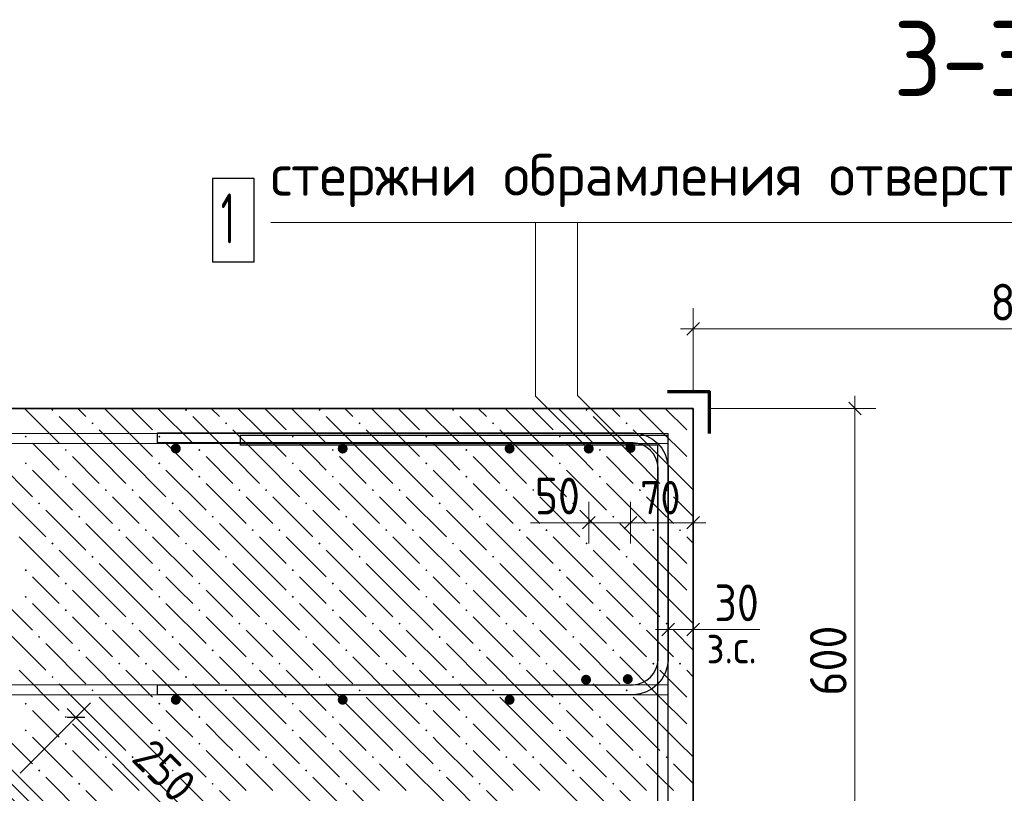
# Model space of a CAD drawing. Header units: millimetres. Extents: x 0 to 59052, y 0 to 35640.
# Tile 8 of 25: x 10250 to 17329, y 18040 to 23601. Entities that reach past the tile are written whole.
import ezdxf

# ---------------------------------------------------------------- set-up
doc = ezdxf.new("R2010")
doc.units = ezdxf.units.MM
for name, color, linetype, lineweight in [('Standard', 7, 'Continuous', 25), ('ЖБ Лента фундамента под плитной частью', 52, 'Continuous', 50), ('ЖБ Плита Фундамента верхний уровень', 7, 'Continuous', 35), ('Заголовок чертежа', 7, 'Continuous', 25), ('Общий01', 7, 'Continuous', 13), ('Размерная выноска', 7, 'Continuous', 13)]:
    doc.layers.add(name, color=color, linetype=linetype, lineweight=lineweight)
for name, color, linetype, lineweight, true_color in [('Обрамление Г-обр.', 7, 'Continuous', 25, 0x5f1e0f), ('Обрамление П-обр. равн.', 7, 'Continuous', 25, 0x5f1e0f), ('Фоновоя арматура Х1', 7, 'Continuous', 18, 0x656565)]:
    doc.layers.add(name, color=color, linetype=linetype, lineweight=lineweight, true_color=true_color)
doc.styles.add('ISOCPEUR', font='txt')

msp = doc.modelspace()

# ---------------------------------------------------------------- hatches: boundary and pattern name
at = {"layer": 'ЖБ Лента фундамента под плитной частью', "linetype": 'Continuous', "lineweight": 18, "transparency": 33554687}
for points in [[(10573.8, 18395.8), (10581.6, 18403.6), (10589.4, 18395.8), (10581.6, 18388)], [(11533.8, 18395.8), (11541.6, 18403.6), (11549.4, 18395.8), (11541.6, 18388)], [(12493.8, 18395.8), (12501.6, 18403.6), (12509.4, 18395.8), (12501.6, 18388)], [(13453.8, 18395.8), (13461.6, 18403.6), (13469.4, 18395.8), (13461.6, 18388)], [(14413.8, 18395.8), (14421.6, 18403.6), (14429.4, 18395.8), (14421.6, 18388)], [(10861.8, 18299.8), (10869.6, 18307.6), (10877.4, 18299.8), (10869.6, 18292)], [(11053.8, 18299.8), (11061.6, 18307.6), (11069.4, 18299.8), (11061.6, 18292)], [(11821.8, 18299.8), (11829.6, 18307.6), (11837.4, 18299.8), (11829.6, 18292)], [(12013.8, 18299.8), (12021.6, 18307.6), (12029.4, 18299.8), (12021.6, 18292)], [(12781.8, 18299.8), (12789.6, 18307.6), (12797.4, 18299.8), (12789.6, 18292)], [(12973.8, 18299.8), (12981.6, 18307.6), (12989.4, 18299.8), (12981.6, 18292)], [(13741.8, 18299.8), (13749.6, 18307.6), (13757.4, 18299.8), (13749.6, 18292)], [(13933.8, 18299.8), (13941.6, 18307.6), (13949.4, 18299.8), (13941.6, 18292)], [(14701.8, 18299.8), (14709.6, 18307.6), (14717.4, 18299.8), (14709.6, 18292)], [(14893.8, 18299.8), (14901.6, 18307.6), (14909.4, 18299.8), (14901.6, 18292)], [(10381.8, 18203.8), (10389.6, 18211.6), (10397.4, 18203.8), (10389.6, 18196)], [(11341.8, 18203.8), (11349.6, 18211.6), (11357.4, 18203.8), (11349.6, 18196)], [(12301.8, 18203.8), (12309.6, 18211.6), (12317.4, 18203.8), (12309.6, 18196)], [(13261.8, 18203.8), (13269.6, 18211.6), (13277.4, 18203.8), (13269.6, 18196)], [(14221.8, 18203.8), (14229.6, 18211.6), (14237.4, 18203.8), (14229.6, 18196)], [(10669.8, 18107.8), (10677.6, 18115.6), (10685.4, 18107.8), (10677.6, 18100)], [(11629.8, 18107.8), (11637.6, 18115.6), (11645.4, 18107.8), (11637.6, 18100)], [(12589.8, 18107.8), (12597.6, 18115.6), (12605.4, 18107.8), (12597.6, 18100)], [(13549.8, 18107.8), (13557.6, 18115.6), (13565.4, 18107.8), (13557.6, 18100)], [(14509.8, 18107.8), (14517.6, 18115.6), (14525.4, 18107.8), (14517.6, 18100)]]:
    msp.add_hatch(color=7, dxfattribs=at).paths.add_polyline_path(points, flags=16)
at = {"layer": 'ЖБ Плита Фундамента верхний уровень', "linetype": 'Continuous', "lineweight": 18, "transparency": 33554687}
for points in [[(10477.8, 20795.8), (10485.6, 20803.6), (10493.4, 20795.8), (10485.6, 20788)], [(11437.8, 20795.8), (11445.6, 20803.6), (11453.4, 20795.8), (11445.6, 20788)], [(12397.8, 20795.8), (12405.6, 20803.6), (12413.4, 20795.8), (12405.6, 20788)], [(13357.8, 20795.8), (13365.6, 20803.6), (13373.4, 20795.8), (13365.6, 20788)], [(14317.8, 20795.8), (14325.6, 20803.6), (14333.4, 20795.8), (14325.6, 20788)], [(10765.8, 20699.8), (10773.6, 20707.6), (10781.4, 20699.8), (10773.6, 20692)], [(11725.8, 20699.8), (11733.6, 20707.6), (11741.4, 20699.8), (11733.6, 20692)], [(12685.8, 20699.8), (12693.6, 20707.6), (12701.4, 20699.8), (12693.6, 20692)], [(13645.8, 20699.8), (13653.6, 20707.6), (13661.4, 20699.8), (13653.6, 20692)], [(14605.8, 20699.8), (14613.6, 20707.6), (14621.4, 20699.8), (14613.6, 20692)], [(10285.8, 20603.8), (10293.6, 20611.6), (10301.4, 20603.8), (10293.6, 20596)], [(11245.8, 20603.8), (11253.6, 20611.6), (11261.4, 20603.8), (11253.6, 20596)], [(12205.8, 20603.8), (12213.6, 20611.6), (12221.4, 20603.8), (12213.6, 20596)], [(13165.8, 20603.8), (13173.6, 20611.6), (13181.4, 20603.8), (13173.6, 20596)], [(14125.8, 20603.8), (14133.6, 20611.6), (14141.4, 20603.8), (14133.6, 20596)], [(15085.8, 20603.8), (15092.3, 20610.2), (15092.3, 20597.3)], [(10573.8, 20507.8), (10581.6, 20515.6), (10589.4, 20507.8), (10581.6, 20500)], [(11533.8, 20507.8), (11541.6, 20515.6), (11549.4, 20507.8), (11541.6, 20500)], [(12493.8, 20507.8), (12501.6, 20515.6), (12509.4, 20507.8), (12501.6, 20500)], [(13453.8, 20507.8), (13461.6, 20515.6), (13469.4, 20507.8), (13461.6, 20500)], [(14413.8, 20507.8), (14421.6, 20515.6), (14429.4, 20507.8), (14421.6, 20500)], [(10285.8, 20411.8), (10293.6, 20419.6), (10301.4, 20411.8), (10293.6, 20404)], [(11245.8, 20411.8), (11253.6, 20419.6), (11261.4, 20411.8), (11253.6, 20404)], [(12205.8, 20411.8), (12213.6, 20419.6), (12221.4, 20411.8), (12213.6, 20404)], [(13165.8, 20411.8), (13173.6, 20419.6), (13181.4, 20411.8), (13173.6, 20404)], [(14125.8, 20411.8), (14133.6, 20419.6), (14141.4, 20411.8), (14133.6, 20404)], [(15085.8, 20411.8), (15092.3, 20418.2), (15092.3, 20405.3)], [(10573.8, 20315.8), (10581.6, 20323.6), (10589.4, 20315.8), (10581.6, 20308)], [(11533.8, 20315.8), (11541.6, 20323.6), (11549.4, 20315.8), (11541.6, 20308)], [(12493.8, 20315.8), (12501.6, 20323.6), (12509.4, 20315.8), (12501.6, 20308)], [(13453.8, 20315.8), (13461.6, 20323.6), (13469.4, 20315.8), (13461.6, 20308)], [(14413.8, 20315.8), (14421.6, 20323.6), (14429.4, 20315.8), (14421.6, 20308)], [(10861.8, 20219.8), (10869.6, 20227.6), (10877.4, 20219.8), (10869.6, 20212)], [(11053.8, 20219.8), (11061.6, 20227.6), (11069.4, 20219.8), (11061.6, 20212)], [(11821.8, 20219.8), (11829.6, 20227.6), (11837.4, 20219.8), (11829.6, 20212)], [(12013.8, 20219.8), (12021.6, 20227.6), (12029.4, 20219.8), (12021.6, 20212)], [(12781.8, 20219.8), (12789.6, 20227.6), (12797.4, 20219.8), (12789.6, 20212)], [(12973.8, 20219.8), (12981.6, 20227.6), (12989.4, 20219.8), (12981.6, 20212)], [(13741.8, 20219.8), (13749.6, 20227.6), (13757.4, 20219.8), (13749.6, 20212)], [(13933.8, 20219.8), (13941.6, 20227.6), (13949.4, 20219.8), (13941.6, 20212)], [(14701.8, 20219.8), (14709.6, 20227.6), (14717.4, 20219.8), (14709.6, 20212)], [(14893.8, 20219.8), (14901.6, 20227.6), (14909.4, 20219.8), (14901.6, 20212)], [(10381.8, 20123.8), (10389.6, 20131.6), (10397.4, 20123.8), (10389.6, 20116)], [(11341.8, 20123.8), (11349.6, 20131.6), (11357.4, 20123.8), (11349.6, 20116)], [(12301.8, 20123.8), (12309.6, 20131.6), (12317.4, 20123.8), (12309.6, 20116)], [(13261.8, 20123.8), (13269.6, 20131.6), (13277.4, 20123.8), (13269.6, 20116)], [(14221.8, 20123.8), (14229.6, 20131.6), (14237.4, 20123.8), (14229.6, 20116)], [(10669.8, 20027.8), (10677.6, 20035.6), (10685.4, 20027.8), (10677.6, 20020)], [(11629.8, 20027.8), (11637.6, 20035.6), (11645.4, 20027.8), (11637.6, 20020)], [(12589.8, 20027.8), (12597.6, 20035.6), (12605.4, 20027.8), (12597.6, 20020)], [(13549.8, 20027.8), (13557.6, 20035.6), (13565.4, 20027.8), (13557.6, 20020)], [(14509.8, 20027.8), (14517.6, 20035.6), (14525.4, 20027.8), (14517.6, 20020)], [(10957.8, 19931.8), (10965.6, 19939.6), (10973.4, 19931.8), (10965.6, 19924)], [(11149.8, 19931.8), (11157.6, 19939.6), (11165.4, 19931.8), (11157.6, 19924)], [(11917.8, 19931.8), (11925.6, 19939.6), (11933.4, 19931.8), (11925.6, 19924)], [(12109.8, 19931.8), (12117.6, 19939.6), (12125.4, 19931.8), (12117.6, 19924)], [(12877.8, 19931.8), (12885.6, 19939.6), (12893.4, 19931.8), (12885.6, 19924)], [(13069.8, 19931.8), (13077.6, 19939.6), (13085.4, 19931.8), (13077.6, 19924)], [(13837.8, 19931.8), (13845.6, 19939.6), (13853.4, 19931.8), (13845.6, 19924)], [(14029.8, 19931.8), (14037.6, 19939.6), (14045.4, 19931.8), (14037.6, 19924)], [(14797.8, 19931.8), (14805.6, 19939.6), (14813.4, 19931.8), (14805.6, 19924)], [(14989.8, 19931.8), (14997.6, 19939.6), (15005.4, 19931.8), (14997.6, 19924)], [(10477.8, 19835.8), (10485.6, 19843.6), (10493.4, 19835.8), (10485.6, 19828)], [(11437.8, 19835.8), (11445.6, 19843.6), (11453.4, 19835.8), (11445.6, 19828)], [(12397.8, 19835.8), (12405.6, 19843.6), (12413.4, 19835.8), (12405.6, 19828)], [(13357.8, 19835.8), (13365.6, 19843.6), (13373.4, 19835.8), (13365.6, 19828)], [(14317.8, 19835.8), (14325.6, 19843.6), (14333.4, 19835.8), (14325.6, 19828)], [(10765.8, 19739.8), (10773.6, 19747.6), (10781.4, 19739.8), (10773.6, 19732)], [(11725.8, 19739.8), (11733.6, 19747.6), (11741.4, 19739.8), (11733.6, 19732)], [(12685.8, 19739.8), (12693.6, 19747.6), (12701.4, 19739.8), (12693.6, 19732)], [(13645.8, 19739.8), (13653.6, 19747.6), (13661.4, 19739.8), (13653.6, 19732)], [(14605.8, 19739.8), (14613.6, 19747.6), (14621.4, 19739.8), (14613.6, 19732)], [(10285.8, 19643.8), (10293.6, 19651.6), (10301.4, 19643.8), (10293.6, 19636)], [(11245.8, 19643.8), (11253.6, 19651.6), (11261.4, 19643.8), (11253.6, 19636)], [(12205.8, 19643.8), (12213.6, 19651.6), (12221.4, 19643.8), (12213.6, 19636)], [(13165.8, 19643.8), (13173.6, 19651.6), (13181.4, 19643.8), (13173.6, 19636)], [(14125.8, 19643.8), (14133.6, 19651.6), (14141.4, 19643.8), (14133.6, 19636)], [(15085.8, 19643.8), (15092.3, 19650.2), (15092.3, 19637.3)], [(10573.8, 19547.8), (10581.6, 19555.6), (10589.4, 19547.8), (10581.6, 19540)], [(11533.8, 19547.8), (11541.6, 19555.6), (11549.4, 19547.8), (11541.6, 19540)], [(12493.8, 19547.8), (12501.6, 19555.6), (12509.4, 19547.8), (12501.6, 19540)], [(13453.8, 19547.8), (13461.6, 19555.6), (13469.4, 19547.8), (13461.6, 19540)], [(14413.8, 19547.8), (14421.6, 19555.6), (14429.4, 19547.8), (14421.6, 19540)], [(10285.8, 19451.8), (10293.6, 19459.6), (10301.4, 19451.8), (10293.6, 19444)], [(11245.8, 19451.8), (11253.6, 19459.6), (11261.4, 19451.8), (11253.6, 19444)], [(12205.8, 19451.8), (12213.6, 19459.6), (12221.4, 19451.8), (12213.6, 19444)], [(13165.8, 19451.8), (13173.6, 19459.6), (13181.4, 19451.8), (13173.6, 19444)], [(14125.8, 19451.8), (14133.6, 19459.6), (14141.4, 19451.8), (14133.6, 19444)], [(15085.8, 19451.8), (15092.3, 19458.2), (15092.3, 19445.3)], [(10573.8, 19355.8), (10581.6, 19363.6), (10589.4, 19355.8), (10581.6, 19348)], [(11533.8, 19355.8), (11541.6, 19363.6), (11549.4, 19355.8), (11541.6, 19348)], [(12493.8, 19355.8), (12501.6, 19363.6), (12509.4, 19355.8), (12501.6, 19348)], [(13453.8, 19355.8), (13461.6, 19363.6), (13469.4, 19355.8), (13461.6, 19348)], [(14413.8, 19355.8), (14421.6, 19363.6), (14429.4, 19355.8), (14421.6, 19348)], [(10861.8, 19259.8), (10869.6, 19267.6), (10877.4, 19259.8), (10869.6, 19252)], [(11053.8, 19259.8), (11061.6, 19267.6), (11069.4, 19259.8), (11061.6, 19252)], [(11821.8, 19259.8), (11829.6, 19267.6), (11837.4, 19259.8), (11829.6, 19252)], [(12013.8, 19259.8), (12021.6, 19267.6), (12029.4, 19259.8), (12021.6, 19252)], [(12781.8, 19259.8), (12789.6, 19267.6), (12797.4, 19259.8), (12789.6, 19252)], [(12973.8, 19259.8), (12981.6, 19267.6), (12989.4, 19259.8), (12981.6, 19252)], [(13741.8, 19259.8), (13749.6, 19267.6), (13757.4, 19259.8), (13749.6, 19252)], [(13933.8, 19259.8), (13941.6, 19267.6), (13949.4, 19259.8), (13941.6, 19252)], [(14701.8, 19259.8), (14709.6, 19267.6), (14717.4, 19259.8), (14709.6, 19252)], [(14893.8, 19259.8), (14901.6, 19267.6), (14909.4, 19259.8), (14901.6, 19252)], [(10381.8, 19163.8), (10389.6, 19171.6), (10397.4, 19163.8), (10389.6, 19156)], [(11341.8, 19163.8), (11349.6, 19171.6), (11357.4, 19163.8), (11349.6, 19156)], [(12301.8, 19163.8), (12309.6, 19171.6), (12317.4, 19163.8), (12309.6, 19156)], [(13261.8, 19163.8), (13269.6, 19171.6), (13277.4, 19163.8), (13269.6, 19156)], [(14221.8, 19163.8), (14229.6, 19171.6), (14237.4, 19163.8), (14229.6, 19156)], [(10669.8, 19067.8), (10677.6, 19075.6), (10685.4, 19067.8), (10677.6, 19060)], [(11629.8, 19067.8), (11637.6, 19075.6), (11645.4, 19067.8), (11637.6, 19060)], [(12589.8, 19067.8), (12597.6, 19075.6), (12605.4, 19067.8), (12597.6, 19060)], [(13549.8, 19067.8), (13557.6, 19075.6), (13565.4, 19067.8), (13557.6, 19060)], [(14509.8, 19067.8), (14517.6, 19075.6), (14525.4, 19067.8), (14517.6, 19060)], [(10957.8, 18971.8), (10965.6, 18979.6), (10973.4, 18971.8), (10965.6, 18964)], [(11149.8, 18971.8), (11157.6, 18979.6), (11165.4, 18971.8), (11157.6, 18964)], [(11917.8, 18971.8), (11925.6, 18979.6), (11933.4, 18971.8), (11925.6, 18964)], [(12109.8, 18971.8), (12117.6, 18979.6), (12125.4, 18971.8), (12117.6, 18964)], [(12877.8, 18971.8), (12885.6, 18979.6), (12893.4, 18971.8), (12885.6, 18964)], [(13069.8, 18971.8), (13077.6, 18979.6), (13085.4, 18971.8), (13077.6, 18964)], [(13837.8, 18971.8), (13845.6, 18979.6), (13853.4, 18971.8), (13845.6, 18964)], [(14029.8, 18971.8), (14037.6, 18979.6), (14045.4, 18971.8), (14037.6, 18964)], [(14797.8, 18971.8), (14805.6, 18979.6), (14813.4, 18971.8), (14805.6, 18964)], [(14989.8, 18971.8), (14997.6, 18979.6), (15005.4, 18971.8), (14997.6, 18964)], [(10477.8, 18875.8), (10485.6, 18883.6), (10493.4, 18875.8), (10485.6, 18868)], [(11437.8, 18875.8), (11445.6, 18883.6), (11453.4, 18875.8), (11445.6, 18868)], [(12397.8, 18875.8), (12405.6, 18883.6), (12413.4, 18875.8), (12405.6, 18868)], [(13357.8, 18875.8), (13365.6, 18883.6), (13373.4, 18875.8), (13365.6, 18868)], [(14317.8, 18875.8), (14325.6, 18883.6), (14333.4, 18875.8), (14325.6, 18868)], [(10765.8, 18779.8), (10773.6, 18787.6), (10781.4, 18779.8), (10773.6, 18772)], [(11725.8, 18779.8), (11733.6, 18787.6), (11741.4, 18779.8), (11733.6, 18772)], [(12685.8, 18779.8), (12693.6, 18787.6), (12701.4, 18779.8), (12693.6, 18772)], [(13645.8, 18779.8), (13653.6, 18787.6), (13661.4, 18779.8), (13653.6, 18772)], [(14605.8, 18779.8), (14613.6, 18787.6), (14621.4, 18779.8), (14613.6, 18772)], [(10285.8, 18683.8), (10293.6, 18691.6), (10301.4, 18683.8), (10293.6, 18676)], [(11245.8, 18683.8), (11253.6, 18691.6), (11261.4, 18683.8), (11253.6, 18676)], [(12205.8, 18683.8), (12213.6, 18691.6), (12221.4, 18683.8), (12213.6, 18676)], [(13165.8, 18683.8), (13173.6, 18691.6), (13181.4, 18683.8), (13173.6, 18676)], [(14125.8, 18683.8), (14133.6, 18691.6), (14141.4, 18683.8), (14133.6, 18676)], [(15085.8, 18683.8), (15092.3, 18690.2), (15092.3, 18677.3)], [(10573.8, 18587.8), (10581.6, 18595.6), (10589.4, 18587.8), (10581.6, 18580)], [(11533.8, 18587.8), (11541.6, 18595.6), (11549.4, 18587.8), (11541.6, 18580)], [(12493.8, 18587.8), (12501.6, 18595.6), (12509.4, 18587.8), (12501.6, 18580)], [(13453.8, 18587.8), (13461.6, 18595.6), (13469.4, 18587.8), (13461.6, 18580)], [(14413.8, 18587.8), (14421.6, 18595.6), (14429.4, 18587.8), (14421.6, 18580)], [(10285.8, 18491.8), (10293.6, 18499.6), (10301.4, 18491.8), (10293.6, 18484)], [(11245.8, 18491.8), (11253.6, 18499.6), (11261.4, 18491.8), (11253.6, 18484)], [(12205.8, 18491.8), (12213.6, 18499.6), (12221.4, 18491.8), (12213.6, 18484)], [(13165.8, 18491.8), (13173.6, 18499.6), (13181.4, 18491.8), (13173.6, 18484)], [(14125.8, 18491.8), (14133.6, 18499.6), (14141.4, 18491.8), (14133.6, 18484)], [(15085.8, 18491.8), (15092.3, 18498.2), (15092.3, 18485.3)]]:
    msp.add_hatch(color=7, dxfattribs=at).paths.add_polyline_path(points, flags=16)
at = {"layer": 'Фоновоя арматура Х1', "linetype": 'Continuous', "lineweight": 18, "transparency": 33554687}
for points in [[(11408.3, 20518), (11405.5, 20531.8), (11397.7, 20543.5), (11386.1, 20551.3), (11372.3, 20554), (11358.5, 20551.3), (11346.8, 20543.5), (11339, 20531.8), (11336.3, 20518), (11339, 20504.2), (11346.8, 20492.6), (11358.5, 20484.8), (11372.3, 20482), (11386.1, 20484.8), (11397.7, 20492.6), (11405.5, 20504.2)], [(11408.3, 20518), (11405.5, 20531.8), (11397.7, 20543.5), (11386.1, 20551.3), (11372.3, 20554), (11358.5, 20551.3), (11346.8, 20543.5), (11339, 20531.8), (11336.3, 20518), (11339, 20504.2), (11346.8, 20492.6), (11358.5, 20484.8), (11372.3, 20482), (11386.1, 20484.8), (11397.7, 20492.6), (11405.5, 20504.2)], [(12608.3, 20518), (12605.5, 20531.8), (12597.7, 20543.5), (12586.1, 20551.3), (12572.3, 20554), (12558.5, 20551.3), (12546.8, 20543.5), (12539, 20531.8), (12536.3, 20518), (12539, 20504.2), (12546.8, 20492.6), (12558.5, 20484.8), (12572.3, 20482), (12586.1, 20484.8), (12597.7, 20492.6), (12605.5, 20504.2)], [(12608.3, 20518), (12605.5, 20531.8), (12597.7, 20543.5), (12586.1, 20551.3), (12572.3, 20554), (12558.5, 20551.3), (12546.8, 20543.5), (12539, 20531.8), (12536.3, 20518), (12539, 20504.2), (12546.8, 20492.6), (12558.5, 20484.8), (12572.3, 20482), (12586.1, 20484.8), (12597.7, 20492.6), (12605.5, 20504.2)], [(13808.3, 20518), (13805.5, 20531.8), (13797.7, 20543.5), (13786.1, 20551.3), (13772.3, 20554), (13758.5, 20551.3), (13746.8, 20543.5), (13739, 20531.8), (13736.3, 20518), (13739, 20504.2), (13746.8, 20492.6), (13758.5, 20484.8), (13772.3, 20482), (13786.1, 20484.8), (13797.7, 20492.6), (13805.5, 20504.2)], [(13808.3, 20518), (13805.5, 20531.8), (13797.7, 20543.5), (13786.1, 20551.3), (13772.3, 20554), (13758.5, 20551.3), (13746.8, 20543.5), (13739, 20531.8), (13736.3, 20518), (13739, 20504.2), (13746.8, 20492.6), (13758.5, 20484.8), (13772.3, 20482), (13786.1, 20484.8), (13797.7, 20492.6), (13805.5, 20504.2)], [(14377.5, 20518), (14374.7, 20531.8), (14366.9, 20543.5), (14355.2, 20551.3), (14341.5, 20554), (14327.7, 20551.3), (14316, 20543.5), (14308.2, 20531.8), (14305.5, 20518), (14308.2, 20504.2), (14316, 20492.6), (14327.7, 20484.8), (14341.5, 20482), (14355.2, 20484.8), (14366.9, 20492.6), (14374.7, 20504.2)], [(14377.5, 20518), (14374.7, 20531.8), (14366.9, 20543.5), (14355.2, 20551.3), (14341.5, 20554), (14327.7, 20551.3), (14316, 20543.5), (14308.2, 20531.8), (14305.5, 20518), (14308.2, 20504.2), (14316, 20492.6), (14327.7, 20484.8), (14341.5, 20482), (14355.2, 20484.8), (14366.9, 20492.6), (14374.7, 20504.2)], [(14677.5, 20522.6), (14674.7, 20536.3), (14666.9, 20548), (14655.2, 20555.8), (14641.5, 20558.6), (14627.7, 20555.8), (14616, 20548), (14608.2, 20536.3), (14605.5, 20522.6), (14608.2, 20508.8), (14616, 20497.1), (14627.7, 20489.3), (14641.5, 20486.6), (14655.2, 20489.3), (14666.9, 20497.1), (14674.7, 20508.8)], [(14677.5, 20522.6), (14674.7, 20536.3), (14666.9, 20548), (14655.2, 20555.8), (14641.5, 20558.6), (14627.7, 20555.8), (14616, 20548), (14608.2, 20536.3), (14605.5, 20522.6), (14608.2, 20508.8), (14616, 20497.1), (14627.7, 20489.3), (14641.5, 20486.6), (14655.2, 20489.3), (14666.9, 20497.1), (14674.7, 20508.8)], [(14358, 18856), (14355.3, 18869.8), (14347.5, 18881.5), (14335.8, 18889.3), (14322, 18892), (14308.3, 18889.3), (14296.6, 18881.5), (14288.8, 18869.8), (14286, 18856), (14288.8, 18842.2), (14296.6, 18830.6), (14308.3, 18822.8), (14322, 18820), (14335.8, 18822.8), (14347.5, 18830.6), (14355.3, 18842.2)], [(14358, 18856), (14355.3, 18869.8), (14347.5, 18881.5), (14335.8, 18889.3), (14322, 18892), (14308.3, 18889.3), (14296.6, 18881.5), (14288.8, 18869.8), (14286, 18856), (14288.8, 18842.2), (14296.6, 18830.6), (14308.3, 18822.8), (14322, 18820), (14335.8, 18822.8), (14347.5, 18830.6), (14355.3, 18842.2)], [(14658, 18860.6), (14655.3, 18874.4), (14647.5, 18886), (14635.8, 18893.8), (14622, 18896.6), (14608.3, 18893.8), (14596.6, 18886), (14588.8, 18874.4), (14586, 18860.6), (14588.8, 18846.8), (14596.6, 18835.1), (14608.3, 18827.3), (14622, 18824.6), (14635.8, 18827.3), (14647.5, 18835.1), (14655.3, 18846.8)], [(14658, 18860.6), (14655.3, 18874.4), (14647.5, 18886), (14635.8, 18893.8), (14622, 18896.6), (14608.3, 18893.8), (14596.6, 18886), (14588.8, 18874.4), (14586, 18860.6), (14588.8, 18846.8), (14596.6, 18835.1), (14608.3, 18827.3), (14622, 18824.6), (14635.8, 18827.3), (14647.5, 18835.1), (14655.3, 18846.8)], [(11408.3, 18712), (11405.5, 18725.8), (11397.7, 18737.5), (11386.1, 18745.3), (11372.3, 18748), (11358.5, 18745.3), (11346.8, 18737.5), (11339, 18725.8), (11336.3, 18712), (11339, 18698.2), (11346.8, 18686.6), (11358.5, 18678.8), (11372.3, 18676), (11386.1, 18678.8), (11397.7, 18686.6), (11405.5, 18698.2)], [(11408.3, 18712), (11405.5, 18725.8), (11397.7, 18737.5), (11386.1, 18745.3), (11372.3, 18748), (11358.5, 18745.3), (11346.8, 18737.5), (11339, 18725.8), (11336.3, 18712), (11339, 18698.2), (11346.8, 18686.6), (11358.5, 18678.8), (11372.3, 18676), (11386.1, 18678.8), (11397.7, 18686.6), (11405.5, 18698.2)], [(12608.3, 18712), (12605.5, 18725.8), (12597.7, 18737.5), (12586.1, 18745.3), (12572.3, 18748), (12558.5, 18745.3), (12546.8, 18737.5), (12539, 18725.8), (12536.3, 18712), (12539, 18698.2), (12546.8, 18686.6), (12558.5, 18678.8), (12572.3, 18676), (12586.1, 18678.8), (12597.7, 18686.6), (12605.5, 18698.2)], [(12608.3, 18712), (12605.5, 18725.8), (12597.7, 18737.5), (12586.1, 18745.3), (12572.3, 18748), (12558.5, 18745.3), (12546.8, 18737.5), (12539, 18725.8), (12536.3, 18712), (12539, 18698.2), (12546.8, 18686.6), (12558.5, 18678.8), (12572.3, 18676), (12586.1, 18678.8), (12597.7, 18686.6), (12605.5, 18698.2)], [(13808.3, 18712), (13805.5, 18725.8), (13797.7, 18737.5), (13786.1, 18745.3), (13772.3, 18748), (13758.5, 18745.3), (13746.8, 18737.5), (13739, 18725.8), (13736.3, 18712), (13739, 18698.2), (13746.8, 18686.6), (13758.5, 18678.8), (13772.3, 18676), (13786.1, 18678.8), (13797.7, 18686.6), (13805.5, 18698.2)], [(13808.3, 18712), (13805.5, 18725.8), (13797.7, 18737.5), (13786.1, 18745.3), (13772.3, 18748), (13758.5, 18745.3), (13746.8, 18737.5), (13739, 18725.8), (13736.3, 18712), (13739, 18698.2), (13746.8, 18686.6), (13758.5, 18678.8), (13772.3, 18676), (13786.1, 18678.8), (13797.7, 18686.6), (13805.5, 18698.2)]]:
    msp.add_hatch(color=7, dxfattribs=at).paths.add_polyline_path(points)

# ---------------------------------------------------------------- linework, layer by layer
at = {"layer": 'Standard', "color": 7, "linetype": 'Continuous', "lineweight": 13, "transparency": 33554687}
for p, q in [((15092.3, 21378.3), (15092.3, 21528.3)), ((15092.3, 21378.3), (15002.3, 21378.3)), ((15092.3, 21378.3), (15092.3, 21228.3)), ((15092.3, 21378.3), (15092.3, 20926)), ((15092.3, 21378.3), (19892.3, 21378.3)), ((16255.6, 20806), (16255.6, 20896)), ((16255.6, 20806), (15212.3, 20806)), ((16255.6, 20806), (16105.6, 20806)), ((16255.6, 20806), (16405.6, 20806)), ((14341.5, 19985), (14341.5, 20135)), ((14641.5, 19985), (14641.5, 20135)), ((15092.3, 19985), (15092.3, 20135)), ((14341.5, 19985), (14251.5, 19985)), ((14341.5, 19985), (14341.5, 19835)), ((14641.5, 19985), (14341.5, 19985)), ((14641.5, 19985), (14641.5, 19835)), ((15092.3, 19985), (14641.5, 19985)), ((15092.3, 19985), (15092.3, 19835)), ((15092.3, 19985), (15182.3, 19985)), ((14912.3, 19216.6), (14912.3, 19366.7)), ((15092.3, 19216.6), (15092.3, 19366.7)), ((14912.3, 19216.6), (14822.3, 19216.6)), ((14912.3, 19216.6), (14912.3, 19066.7)), ((14912.3, 19216.6), (15092.3, 19216.6)), ((15092.3, 19216.6), (15092.3, 19066.7)), ((15092.3, 19216.6), (15182.3, 19216.6)), ((10653.7, 18584.5), (10759.8, 18690.6)), ((10653.7, 18584.5), (10590, 18648.2)), ((10653.7, 18584.5), (10254, 18184.9)), ((10653.7, 18584.5), (10547.6, 18478.5)), ((11688.2, 17550), (10653.7, 18584.5))]:
    msp.add_line(p, q, dxfattribs=at)
at = {"layer": 'Standard', "color": 7, "linetype": 'Continuous', "lineweight": 25, "transparency": 33554687}
for p, q in [((15047.3, 21333.3), (15137.3, 21423.3)), ((16300.6, 20761), (16210.6, 20851)), ((14386.5, 20030), (14296.5, 19940)), ((14686.5, 20030), (14596.5, 19940)), ((15137.3, 20030), (15047.3, 19940)), ((14867.3, 19171.6), (14957.3, 19261.6)), ((15047.3, 19171.6), (15137.3, 19261.6)), ((10717.3, 18584.5), (10590, 18584.5))]:
    msp.add_line(p, q, dxfattribs=at)
at = {"layer": 'Standard', "color": 7, "linetype": 'Continuous', "lineweight": 13, "transparency": 33554687}
msp.add_lwpolyline([(16255.6, 17206), (16255.6, 18627.9), (16255.6, 18627.9), (16255.6, 20806)], dxfattribs=at)
at = {"layer": 'ЖБ Лента фундамента под плитной частью', "color": 254, "linetype": 'Continuous', "lineweight": 18, "transparency": 33554687}
for p, q in [((10187.4, 18406), (10341.6, 18251.8)), ((10379.4, 18406), (10629.6, 18155.8)), ((10629.6, 18347.8), (10917.6, 18059.8)), ((10763.4, 18406), (10821.6, 18347.8)), ((10955.4, 18406), (11013.6, 18347.8)), ((11147.4, 18406), (11301.6, 18251.8)), ((11339.4, 18406), (11589.6, 18155.8)), ((11589.6, 18347.8), (11877.6, 18059.8)), ((11723.4, 18406), (11781.6, 18347.8)), ((11915.4, 18406), (11973.6, 18347.8)), ((12107.4, 18406), (12261.6, 18251.8)), ((12299.4, 18406), (12549.6, 18155.8)), ((12549.6, 18347.8), (12837.6, 18059.8)), ((12683.4, 18406), (12741.6, 18347.8)), ((12875.4, 18406), (12933.6, 18347.8)), ((13067.4, 18406), (13221.6, 18251.8)), ((13259.4, 18406), (13509.6, 18155.8)), ((13509.6, 18347.8), (13797.6, 18059.8)), ((13643.4, 18406), (13701.6, 18347.8)), ((13835.4, 18406), (13893.6, 18347.8)), ((14027.4, 18406), (14181.6, 18251.8)), ((14219.4, 18406), (14469.6, 18155.8)), ((14469.6, 18347.8), (14757.6, 18059.8)), ((14603.4, 18406), (14661.6, 18347.8)), ((14795.4, 18406), (14853.6, 18347.8)), ((14987.4, 18406), (15092.3, 18301.1)), ((10149.6, 18251.8), (10437.6, 17963.8)), ((11013.6, 18155.8), (10917.6, 18251.8)), ((11109.6, 18251.8), (11397.6, 17963.8)), ((11973.6, 18155.8), (11877.6, 18251.8)), ((12069.6, 18251.8), (12357.6, 17963.8)), ((12933.6, 18155.8), (12837.6, 18251.8)), ((13029.6, 18251.8), (13317.6, 17963.8)), ((13893.6, 18155.8), (13797.6, 18251.8)), ((13989.6, 18251.8), (14277.6, 17963.8)), ((14853.6, 18155.8), (14757.6, 18251.8)), ((14949.6, 18251.8), (15092.3, 18109.1)), ((10437.6, 18155.8), (10725.6, 17867.8)), ((11109.6, 18059.8), (11013.6, 18155.8)), ((11397.6, 18155.8), (11685.6, 17867.8)), ((12069.6, 18059.8), (11973.6, 18155.8)), ((12357.6, 18155.8), (12645.6, 17867.8)), ((13029.6, 18059.8), (12933.6, 18155.8)), ((13317.6, 18155.8), (13605.6, 17867.8)), ((13989.6, 18059.8), (13893.6, 18155.8)), ((14277.6, 18155.8), (14565.6, 17867.8)), ((14949.6, 18059.8), (14853.6, 18155.8)), ((11013.6, 17771.8), (10725.6, 18059.8)), ((11973.6, 17771.8), (11685.6, 18059.8)), ((12933.6, 17771.8), (12645.6, 18059.8)), ((13893.6, 17771.8), (13605.6, 18059.8)), ((14853.6, 17771.8), (14565.6, 18059.8))]:
    msp.add_line(p, q, dxfattribs=at)
at = {"layer": 'ЖБ Лента фундамента под плитной частью', "color": 7, "linetype": 'Continuous', "lineweight": 35, "transparency": 33554687}
msp.add_line((15092.3, 17206), (15092.3, 18406), dxfattribs=at)
at = {"layer": 'ЖБ Плита Фундамента верхний уровень', "color": 7, "linetype": 'Continuous', "lineweight": 35, "transparency": 33554687}
for p, q in [((15092.3, 20806), (6009.7, 20806)), ((15092.3, 18406), (15092.3, 20806))]:
    msp.add_line(p, q, dxfattribs=at)
at = {"layer": 'ЖБ Плита Фундамента верхний уровень', "color": 254, "linetype": 'Continuous', "lineweight": 18, "transparency": 33554687}
for p, q in [((10283.4, 20806), (10533.6, 20555.8)), ((10821.6, 20459.8), (10533.6, 20747.8)), ((10667.4, 20806), (10725.6, 20747.8)), ((11013.6, 20651.8), (10859.4, 20806)), ((11051.4, 20806), (11205.6, 20651.8)), ((11243.4, 20806), (11493.6, 20555.8)), ((11781.6, 20459.8), (11493.6, 20747.8)), ((11627.4, 20806), (11685.6, 20747.8)), ((11973.6, 20651.8), (11819.4, 20806)), ((12011.4, 20806), (12165.6, 20651.8)), ((12203.4, 20806), (12453.6, 20555.8)), ((12741.6, 20459.8), (12453.6, 20747.8)), ((12587.4, 20806), (12645.6, 20747.8)), ((12933.6, 20651.8), (12779.4, 20806)), ((12971.4, 20806), (13125.6, 20651.8)), ((13163.4, 20806), (13413.6, 20555.8)), ((13701.6, 20459.8), (13413.6, 20747.8)), ((13547.4, 20806), (13605.6, 20747.8)), ((13893.6, 20651.8), (13739.4, 20806)), ((13931.4, 20806), (14085.6, 20651.8)), ((14123.4, 20806), (14373.6, 20555.8)), ((14661.6, 20459.8), (14373.6, 20747.8)), ((14507.4, 20806), (14565.6, 20747.8)), ((14853.6, 20651.8), (14699.4, 20806)), ((14891.4, 20806), (15045.6, 20651.8)), ((15083.4, 20806), (15092.3, 20797.1)), ((10821.6, 20651.8), (11013.6, 20459.8)), ((11013.6, 20651.8), (11205.6, 20459.8)), ((11781.6, 20651.8), (11973.6, 20459.8)), ((11973.6, 20651.8), (12165.6, 20459.8)), ((12741.6, 20651.8), (12933.6, 20459.8)), ((12933.6, 20651.8), (13125.6, 20459.8)), ((13701.6, 20651.8), (13893.6, 20459.8)), ((13893.6, 20651.8), (14085.6, 20459.8)), ((14661.6, 20651.8), (14853.6, 20459.8)), ((14853.6, 20651.8), (15045.6, 20459.8)), ((10437.6, 20459.8), (10341.6, 20555.8)), ((11397.6, 20459.8), (11301.6, 20555.8)), ((12357.6, 20459.8), (12261.6, 20555.8)), ((13317.6, 20459.8), (13221.6, 20555.8)), ((14277.6, 20459.8), (14181.6, 20555.8)), ((10053.6, 20459.8), (10341.6, 20171.8)), ((10533.6, 20363.8), (10437.6, 20459.8)), ((10629.6, 20459.8), (10821.6, 20267.8)), ((10821.6, 20459.8), (11013.6, 20267.8)), ((11013.6, 20459.8), (11301.6, 20171.8)), ((11493.6, 20363.8), (11397.6, 20459.8)), ((11589.6, 20459.8), (11781.6, 20267.8)), ((11781.6, 20459.8), (11973.6, 20267.8)), ((11973.6, 20459.8), (12261.6, 20171.8)), ((12453.6, 20363.8), (12357.6, 20459.8)), ((12549.6, 20459.8), (12741.6, 20267.8)), ((12741.6, 20459.8), (12933.6, 20267.8)), ((12933.6, 20459.8), (13221.6, 20171.8)), ((13413.6, 20363.8), (13317.6, 20459.8)), ((13509.6, 20459.8), (13701.6, 20267.8)), ((13701.6, 20459.8), (13893.6, 20267.8)), ((13893.6, 20459.8), (14181.6, 20171.8)), ((14373.6, 20363.8), (14277.6, 20459.8)), ((14469.6, 20459.8), (14661.6, 20267.8)), ((14661.6, 20459.8), (14853.6, 20267.8)), ((14853.6, 20459.8), (15092.3, 20221.1)), ((10341.6, 20363.8), (10629.6, 20075.8)), ((11301.6, 20363.8), (11589.6, 20075.8)), ((12261.6, 20363.8), (12549.6, 20075.8)), ((13221.6, 20363.8), (13509.6, 20075.8)), ((14181.6, 20363.8), (14469.6, 20075.8)), ((10629.6, 20267.8), (10917.6, 19979.8)), ((11589.6, 20267.8), (11877.6, 19979.8)), ((12549.6, 20267.8), (12837.6, 19979.8)), ((13509.6, 20267.8), (13797.6, 19979.8)), ((14469.6, 20267.8), (14757.6, 19979.8)), ((10149.6, 20171.8), (10437.6, 19883.8)), ((11013.6, 20075.8), (10917.6, 20171.8)), ((11109.6, 20171.8), (11397.6, 19883.8)), ((11973.6, 20075.8), (11877.6, 20171.8)), ((12069.6, 20171.8), (12357.6, 19883.8)), ((12933.6, 20075.8), (12837.6, 20171.8)), ((13029.6, 20171.8), (13317.6, 19883.8)), ((13893.6, 20075.8), (13797.6, 20171.8)), ((13989.6, 20171.8), (14277.6, 19883.8)), ((14853.6, 20075.8), (14757.6, 20171.8)), ((14949.6, 20171.8), (15092.3, 20029.1)), ((10437.6, 20075.8), (10725.6, 19787.8)), ((11109.6, 19979.8), (11013.6, 20075.8)), ((11397.6, 20075.8), (11685.6, 19787.8)), ((12069.6, 19979.8), (11973.6, 20075.8)), ((12357.6, 20075.8), (12645.6, 19787.8)), ((13029.6, 19979.8), (12933.6, 20075.8)), ((13317.6, 20075.8), (13605.6, 19787.8)), ((13989.6, 19979.8), (13893.6, 20075.8)), ((14277.6, 20075.8), (14565.6, 19787.8)), ((14949.6, 19979.8), (14853.6, 20075.8)), ((11013.6, 19691.8), (10725.6, 19979.8)), ((11973.6, 19691.8), (11685.6, 19979.8)), ((12933.6, 19691.8), (12645.6, 19979.8)), ((13893.6, 19691.8), (13605.6, 19979.8)), ((14853.6, 19691.8), (14565.6, 19979.8)), ((10245.6, 19883.8), (10533.6, 19595.8)), ((11013.6, 19883.8), (11205.6, 19691.8)), ((11205.6, 19883.8), (11493.6, 19595.8)), ((11973.6, 19883.8), (12165.6, 19691.8)), ((12165.6, 19883.8), (12453.6, 19595.8)), ((12933.6, 19883.8), (13125.6, 19691.8)), ((13125.6, 19883.8), (13413.6, 19595.8)), ((13893.6, 19883.8), (14085.6, 19691.8)), ((14085.6, 19883.8), (14373.6, 19595.8)), ((14853.6, 19883.8), (15045.6, 19691.8)), ((15045.6, 19883.8), (15092.3, 19837.1)), ((10821.6, 19499.8), (10533.6, 19787.8)), ((11781.6, 19499.8), (11493.6, 19787.8)), ((12741.6, 19499.8), (12453.6, 19787.8)), ((13701.6, 19499.8), (13413.6, 19787.8)), ((14661.6, 19499.8), (14373.6, 19787.8)), ((10821.6, 19691.8), (11013.6, 19499.8)), ((11013.6, 19691.8), (11205.6, 19499.8)), ((11781.6, 19691.8), (11973.6, 19499.8)), ((11973.6, 19691.8), (12165.6, 19499.8)), ((12741.6, 19691.8), (12933.6, 19499.8)), ((12933.6, 19691.8), (13125.6, 19499.8)), ((13701.6, 19691.8), (13893.6, 19499.8)), ((13893.6, 19691.8), (14085.6, 19499.8)), ((14661.6, 19691.8), (14853.6, 19499.8)), ((14853.6, 19691.8), (15045.6, 19499.8)), ((10437.6, 19499.8), (10341.6, 19595.8)), ((11397.6, 19499.8), (11301.6, 19595.8)), ((12357.6, 19499.8), (12261.6, 19595.8)), ((13317.6, 19499.8), (13221.6, 19595.8)), ((14277.6, 19499.8), (14181.6, 19595.8)), ((10053.6, 19499.8), (10341.6, 19211.8)), ((10533.6, 19403.8), (10437.6, 19499.8)), ((10629.6, 19499.8), (10821.6, 19307.8)), ((10821.6, 19499.8), (11013.6, 19307.8)), ((11013.6, 19499.8), (11301.6, 19211.8)), ((11493.6, 19403.8), (11397.6, 19499.8)), ((11589.6, 19499.8), (11781.6, 19307.8)), ((11781.6, 19499.8), (11973.6, 19307.8)), ((11973.6, 19499.8), (12261.6, 19211.8)), ((12453.6, 19403.8), (12357.6, 19499.8)), ((12549.6, 19499.8), (12741.6, 19307.8)), ((12741.6, 19499.8), (12933.6, 19307.8)), ((12933.6, 19499.8), (13221.6, 19211.8)), ((13413.6, 19403.8), (13317.6, 19499.8)), ((13509.6, 19499.8), (13701.6, 19307.8)), ((13701.6, 19499.8), (13893.6, 19307.8)), ((13893.6, 19499.8), (14181.6, 19211.8)), ((14373.6, 19403.8), (14277.6, 19499.8)), ((14469.6, 19499.8), (14661.6, 19307.8)), ((14661.6, 19499.8), (14853.6, 19307.8)), ((14853.6, 19499.8), (15092.3, 19261.1)), ((10341.6, 19403.8), (10629.6, 19115.8)), ((11301.6, 19403.8), (11589.6, 19115.8)), ((12261.6, 19403.8), (12549.6, 19115.8)), ((13221.6, 19403.8), (13509.6, 19115.8)), ((14181.6, 19403.8), (14469.6, 19115.8)), ((10629.6, 19307.8), (10917.6, 19019.8)), ((11589.6, 19307.8), (11877.6, 19019.8)), ((12549.6, 19307.8), (12837.6, 19019.8)), ((13509.6, 19307.8), (13797.6, 19019.8)), ((14469.6, 19307.8), (14757.6, 19019.8)), ((10149.6, 19211.8), (10437.6, 18923.8)), ((11013.6, 19115.8), (10917.6, 19211.8)), ((11109.6, 19211.8), (11397.6, 18923.8)), ((11973.6, 19115.8), (11877.6, 19211.8)), ((12069.6, 19211.8), (12357.6, 18923.8)), ((12933.6, 19115.8), (12837.6, 19211.8)), ((13029.6, 19211.8), (13317.6, 18923.8)), ((13893.6, 19115.8), (13797.6, 19211.8)), ((13989.6, 19211.8), (14277.6, 18923.8)), ((14853.6, 19115.8), (14757.6, 19211.8)), ((14949.6, 19211.8), (15092.3, 19069.1)), ((10437.6, 19115.8), (10725.6, 18827.8)), ((11109.6, 19019.8), (11013.6, 19115.8)), ((11397.6, 19115.8), (11685.6, 18827.8)), ((12069.6, 19019.8), (11973.6, 19115.8)), ((12357.6, 19115.8), (12645.6, 18827.8)), ((13029.6, 19019.8), (12933.6, 19115.8)), ((13317.6, 19115.8), (13605.6, 18827.8)), ((13989.6, 19019.8), (13893.6, 19115.8)), ((14277.6, 19115.8), (14565.6, 18827.8)), ((14949.6, 19019.8), (14853.6, 19115.8)), ((11013.6, 18731.8), (10725.6, 19019.8)), ((11973.6, 18731.8), (11685.6, 19019.8)), ((12933.6, 18731.8), (12645.6, 19019.8)), ((13893.6, 18731.8), (13605.6, 19019.8)), ((14853.6, 18731.8), (14565.6, 19019.8)), ((10245.6, 18923.8), (10533.6, 18635.8)), ((11013.6, 18923.8), (11205.6, 18731.8)), ((11205.6, 18923.8), (11493.6, 18635.8)), ((11973.6, 18923.8), (12165.6, 18731.8)), ((12165.6, 18923.8), (12453.6, 18635.8)), ((12933.6, 18923.8), (13125.6, 18731.8)), ((13125.6, 18923.8), (13413.6, 18635.8)), ((13893.6, 18923.8), (14085.6, 18731.8)), ((14085.6, 18923.8), (14373.6, 18635.8)), ((14853.6, 18923.8), (15045.6, 18731.8)), ((15045.6, 18923.8), (15092.3, 18877.1)), ((10821.6, 18539.8), (10533.6, 18827.8)), ((11781.6, 18539.8), (11493.6, 18827.8)), ((12741.6, 18539.8), (12453.6, 18827.8)), ((13701.6, 18539.8), (13413.6, 18827.8)), ((14661.6, 18539.8), (14373.6, 18827.8)), ((10821.6, 18731.8), (11013.6, 18539.8)), ((11013.6, 18731.8), (11205.6, 18539.8)), ((11781.6, 18731.8), (11973.6, 18539.8)), ((11973.6, 18731.8), (12165.6, 18539.8)), ((12741.6, 18731.8), (12933.6, 18539.8)), ((12933.6, 18731.8), (13125.6, 18539.8)), ((13701.6, 18731.8), (13893.6, 18539.8)), ((13893.6, 18731.8), (14085.6, 18539.8)), ((14661.6, 18731.8), (14853.6, 18539.8)), ((14853.6, 18731.8), (15045.6, 18539.8)), ((10437.6, 18539.8), (10341.6, 18635.8)), ((11397.6, 18539.8), (11301.6, 18635.8)), ((12357.6, 18539.8), (12261.6, 18635.8)), ((13317.6, 18539.8), (13221.6, 18635.8)), ((14277.6, 18539.8), (14181.6, 18635.8)), ((10533.6, 18443.8), (10437.6, 18539.8)), ((10629.6, 18539.8), (10763.4, 18406)), ((10821.6, 18539.8), (10955.4, 18406)), ((11013.6, 18539.8), (11147.4, 18406)), ((11493.6, 18443.8), (11397.6, 18539.8)), ((11589.6, 18539.8), (11723.4, 18406)), ((11781.6, 18539.8), (11915.4, 18406)), ((11973.6, 18539.8), (12107.4, 18406)), ((12453.6, 18443.8), (12357.6, 18539.8)), ((12549.6, 18539.8), (12683.4, 18406)), ((12741.6, 18539.8), (12875.4, 18406)), ((12933.6, 18539.8), (13067.4, 18406)), ((13413.6, 18443.8), (13317.6, 18539.8)), ((13509.6, 18539.8), (13643.4, 18406)), ((13701.6, 18539.8), (13835.4, 18406)), ((13893.6, 18539.8), (14027.4, 18406)), ((14373.6, 18443.8), (14277.6, 18539.8)), ((14469.6, 18539.8), (14603.4, 18406)), ((14661.6, 18539.8), (14795.4, 18406)), ((14853.6, 18539.8), (14987.4, 18406)), ((10341.6, 18443.8), (10379.4, 18406)), ((11301.6, 18443.8), (11339.4, 18406)), ((12261.6, 18443.8), (12299.4, 18406)), ((13221.6, 18443.8), (13259.4, 18406)), ((14181.6, 18443.8), (14219.4, 18406))]:
    msp.add_line(p, q, dxfattribs=at)
at = {"layer": 'Обрамление Г-обр.', "color": 38, "linetype": 'Continuous', "lineweight": 25, "true_color": 0x5f1e0f, "transparency": 33554687}
for points in [[(28535.3, 20564.3), (27340.1, 20564.3), (22008, 15244), (12950, 15244), (7625.5, 20568.5), (6434.4, 20568.5), (6434.4, 20640.5), (7655.3, 20640.5), (12979.8, 15316), (21978.2, 15316), (27310.3, 20636.3), (28535.3, 20636.3), (28535.3, 20564.3)], [(28535.3, 20564.3), (27340.1, 20564.3), (22008, 15244), (12950, 15244), (7625.5, 20568.5), (6434.4, 20568.5), (6434.4, 20640.5), (7655.3, 20640.5), (12979.8, 15316), (21978.2, 15316), (27310.3, 20636.3), (28535.3, 20636.3), (28535.3, 20564.3)], [(23141.7, 20554), (20141.7, 20554), (20141.7, 16882), (14837.7, 16882), (14837.7, 20542), (11837.7, 20542), (11837.7, 20614), (14909.7, 20614), (14909.7, 16954), (20069.7, 16954), (20069.7, 20626), (23141.7, 20626), (23141.7, 20554)], [(23141.7, 20554), (20141.7, 20554), (20141.7, 16882), (14837.7, 16882), (14837.7, 20542), (11837.7, 20542), (11837.7, 20614), (14909.7, 20614), (14909.7, 16954), (20069.7, 16954), (20069.7, 20626), (23141.7, 20626), (23141.7, 20554)]]:
    msp.add_lwpolyline(points, dxfattribs=at)
at = {"layer": 'Обрамление П-обр. равн.', "color": 38, "linetype": 'Continuous', "lineweight": 25, "true_color": 0x5f1e0f, "transparency": 33554687}
msp.add_lwpolyline([(11240.3, 20632), (14665.3, 20632), (14710.5, 20625.7), (14757.5, 20610.2), (14800.8, 20586), (14836.5, 20556.2), (14866.2, 20520.6), (14890.5, 20477.3), (14906, 20430.2), (14912.3, 20385.1), (14912.3, 18995), (14906, 18949.8), (14890.5, 18902.8), (14866.2, 18859.5), (14836.5, 18823.8), (14800.8, 18794.1), (14757.5, 18769.8), (14710.5, 18754.3), (14665.3, 18748), (11240.3, 18748), (11240.3, 18820), (14660.3, 18820), (14694.1, 18824.7), (14728.4, 18836), (14759.8, 18853.6), (14785.4, 18875), (14806.7, 18900.5), (14824.3, 18931.9), (14835.6, 18966.2), (14840.3, 19000), (14840.3, 20380.1), (14835.6, 20413.9), (14824.3, 20448.1), (14806.7, 20479.5), (14785.4, 20505.1), (14759.8, 20526.4), (14728.4, 20544), (14694.1, 20555.3), (14660.3, 20560), (11240.3, 20560), (11240.3, 20632)], dxfattribs=at)
msp.add_lwpolyline([(11240.3, 20632), (14665.3, 20632), (14710.5, 20625.7), (14757.5, 20610.2), (14800.8, 20586), (14836.5, 20556.2), (14866.2, 20520.6), (14890.5, 20477.3), (14906, 20430.2), (14912.3, 20385.1), (14912.3, 18995), (14906, 18949.8), (14890.5, 18902.8), (14866.2, 18859.5), (14836.5, 18823.8), (14800.8, 18794.1), (14757.5, 18769.8), (14710.5, 18754.3), (14665.3, 18748), (11240.3, 18748), (11240.3, 18820), (14660.3, 18820), (14694.1, 18824.7), (14728.4, 18836), (14759.8, 18853.6), (14785.4, 18875), (14806.7, 18900.5), (14824.3, 18931.9), (14835.6, 18966.2), (14840.3, 19000), (14840.3, 20380.1), (14835.6, 20413.9), (14824.3, 20448.1), (14806.7, 20479.5), (14785.4, 20505.1), (14759.8, 20526.4), (14728.4, 20544), (14694.1, 20555.3), (14660.3, 20560), (11240.3, 20560), (11240.3, 20632)], dxfattribs=at)
at = {"layer": 'Общий01', "color": 7, "linetype": 'Continuous', "lineweight": 70, "transparency": 33554687}
msp.add_lwpolyline([(14908, 20927.2), (15208, 20927.2), (15208, 20627.2)], dxfattribs=at)
at = {"layer": 'Размерная выноска', "color": 253, "linetype": 'Continuous', "lineweight": 13, "true_color": 0xa0a0a0, "transparency": 33554687}
msp.add_line((14341.5, 19985), (13921.5, 19985), dxfattribs=at)
at = {"layer": 'Размерная выноска', "color": 7, "linetype": 'Continuous', "lineweight": 13, "transparency": 33554687}
msp.add_line((15092.3, 19216.6), (15572.3, 19216.6), dxfattribs=at)
for points in [[(20349.1, 20518), (20773.4, 20942.3), (20773.4, 22142.3), (12054.6, 22142.3)], [(14341.5, 20513.5), (13959.6, 20895.3), (13959.6, 22142.3)], [(14641.5, 20518), (14259.6, 20899.9), (14259.6, 22142.3)]]:
    msp.add_lwpolyline(points, dxfattribs=at)
at = {"layer": 'Фоновоя арматура Х1', "color": 7, "linetype": 'Continuous', "lineweight": 25, "transparency": 33554687}
msp.add_lwpolyline([(11636.4, 21860.4), (11936.4, 21860.4), (11936.4, 22460.4), (11636.4, 22460.4), (11636.4, 21860.4)], dxfattribs=at)
at = {"layer": 'Фоновоя арматура Х1', "color": 251, "linetype": 'Continuous', "lineweight": 18, "true_color": 0x656565, "transparency": 33554687}
for points in [[(5973.7, 20626), (14912.3, 20626), (14912.3, 20554), (5973.7, 20554), (5973.7, 20626)], [(5973.7, 20626), (14912.3, 20626), (14912.3, 20554), (5973.7, 20554), (5973.7, 20626)], [(5973.7, 18820), (14912.3, 18820), (14912.3, 18748), (5973.7, 18748), (5973.7, 18820)], [(5973.7, 18820), (14912.3, 18820), (14912.3, 18748), (5973.7, 18748), (5973.7, 18820)]]:
    msp.add_lwpolyline(points, dxfattribs=at)

# ---------------------------------------------------------------- texts
at = {"layer": 'Standard', "color": 7, "linetype": 'Continuous', "lineweight": 25, "transparency": 33554687, "attachment_point": 7, "style": 'ISOCPEUR'}
for s, insert, char_height, width in [('\\W0.98;стержни обрамления отверстия Ø12 L=1800мм', (12054.6, 22254.3), 300, 8902.571), ('\\W0.91;800', (17228.3, 21438.3), 264, 674.377), ('\\W0.87;50', (13953.3, 20045), 264, 484.728), ('\\W0.87;30', (15245.3, 19276.7), 264, 484.709)]:
    msp.add_mtext(s, dxfattribs=dict(at, insert=insert, char_height=char_height, width=width))
at = {"layer": 'Standard', "color": 7, "linetype": 'Continuous', "lineweight": 18, "transparency": 33554687, "char_height": 240, "attachment_point": 7, "style": 'ISOCPEUR'}
for s, insert, width in [('\\W0.87;70', (14710.9, 20045), 440.662), ('\\W0.90;з.с.', (15187.8, 18973.4), 551.93)]:
    msp.add_mtext(s, dxfattribs=dict(at, insert=insert, width=width))
at = {"layer": 'Standard', "color": 7, "linetype": 'Continuous', "lineweight": 25, "transparency": 33554687, "insert": (16195.6, 18742), "char_height": 264, "width": 674.386, "attachment_point": 7, "rotation": 90, "style": 'ISOCPEUR'}
msp.add_mtext('\\W0.91;600', dxfattribs=at)
at = {"layer": 'Standard', "color": 7, "linetype": 'Continuous', "lineweight": 18, "transparency": 33554687, "insert": (11043.7, 18279.4), "char_height": 240, "width": 613.073, "attachment_point": 7, "rotation": 315, "style": 'ISOCPEUR'}
msp.add_mtext('\\W0.91;250', dxfattribs=at)
at = {"layer": 'Заголовок чертежа', "color": 7, "linetype": 'Continuous', "lineweight": 50, "transparency": 33554687, "insert": (16533.9, 23051.6), "char_height": 540, "width": 1379.427, "attachment_point": 7, "style": 'ISOCPEUR'}
msp.add_mtext('\\W0.91;3-3', dxfattribs=at)
at = {"layer": 'Фоновоя арматура Х1', "color": 7, "linetype": 'Continuous', "lineweight": 13, "transparency": 33554687, "insert": (11696.4, 21992.4), "char_height": 360, "width": 279.989, "attachment_point": 7, "style": 'ISOCPEUR'}
msp.add_mtext('\\W0.56;1', dxfattribs=at)

doc.saveas('drawing.dxf')
